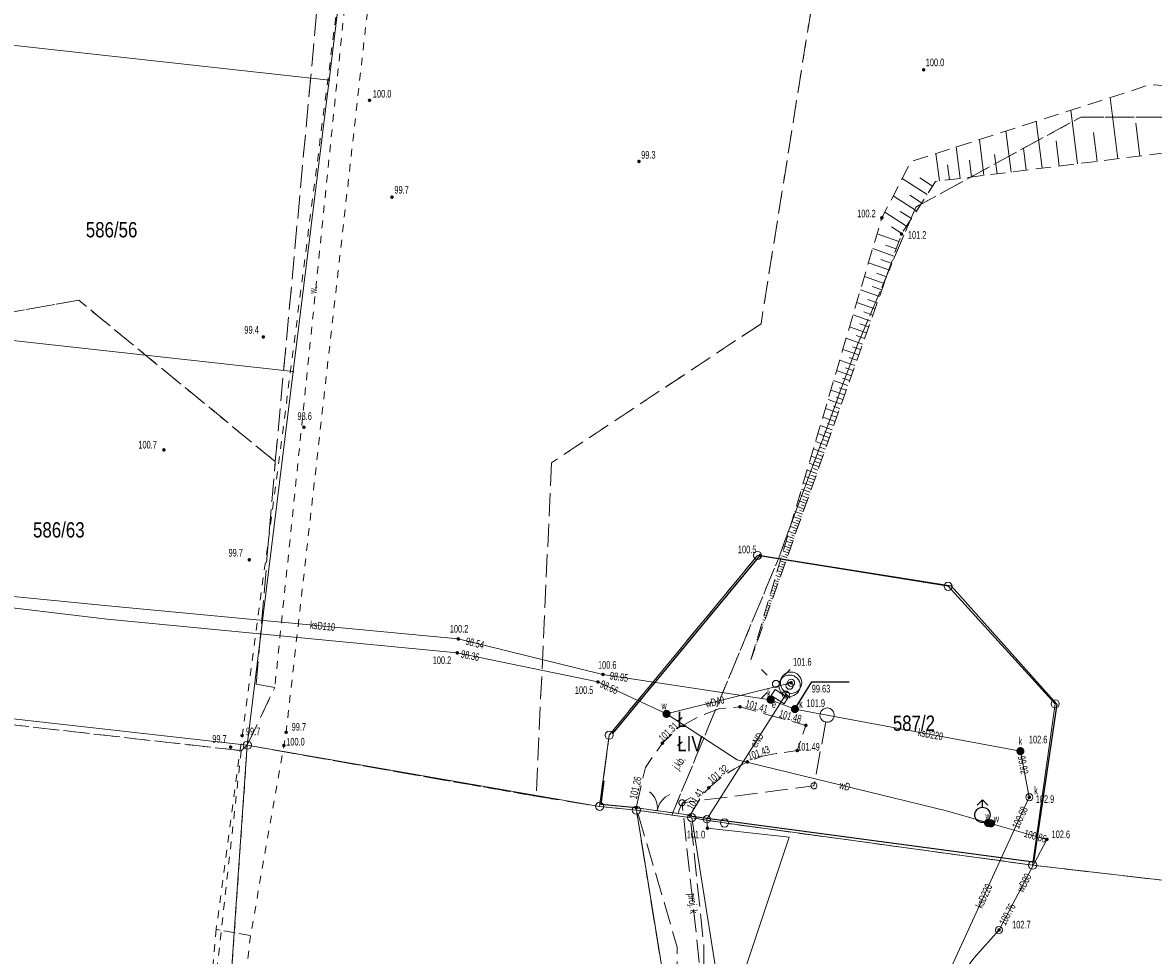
# Model space of a CAD drawing. Header units: inches. Extents: x 6497603 to 6502483, y 5925790 to 5934357.
# Tile 210 of 256: x 6501243 to 6501354, y 5926423 to 5926514. Entities that reach past the tile are written whole.
import ezdxf
from ezdxf.enums import TextEntityAlignment as Align

# ---------------------------------------------------------------- set-up
doc = ezdxf.new("R2010")
doc.units = ezdxf.units.IN
doc.header["$MEASUREMENT"] = 0
for name, pattern in [('0.75_0.75', [1.5, 0.75, -0.75]), ('1.5_0.75', [2.25, 1.5, -0.75]), ('2.25_0.75', [3, 2.25, -0.75]), ('219-1000', [0, 0]), ('egkk-1000', [3, 2.25, -0.75]), ('egug-1000', [1.5, 0.75, -0.75]), ('otob_1000', [0, 0]), ('otof_1000', [0, 0])]:
    doc.linetypes.add(name, pattern=pattern)
for name, color, linetype in [('000 Inne (niezydentyfikowane)', 7, 'Continuous'), ('202-punkt graniczny', 7, 'Continuous'), ('203-punkt graniczny', 7, 'Continuous'), ('209-oznaczenie konturu klasyfikacyjnego', 7, 'Continuous'), ('210-oznaczenie konturu użytku gruntowego', 7, 'Continuous'), ('211-numer działki ewidencyjnej', 7, 'Continuous'), ('217-kontur klasyfikacyjny', 7, 'Continuous'), ('218-kontur użytku gruntowego', 7, 'Continuous'), ('219-działka ewidencyjna', 7, 'Continuous'), ('brama', 7, 'Continuous'), ('furtka', 7, 'Continuous'), ('hydrant', 7, 'Continuous'), ('jezdnia', 7, 'Continuous'), ('jezdnia-Atr17', 7, 'Continuous'), ('komora podziemna', 7, 'Continuous'), ('latarnia', 7, 'Continuous'), ('ogrodzenie trwałe', 7, 'Continuous'), ('pikieta naturalna', 7, 'Continuous'), ('pikieta naturalna-Atr2', 7, 'Continuous'), ('pikieta sztuczna', 7, 'Continuous'), ('pikieta sztuczna-Atr2', 7, 'Continuous'), ('przewód elektroenergetyczny podziemny', 7, 'Continuous'), ('przewód elektroenergetyczny podziemny-Atr1', 7, 'Continuous'), ('przewód kanalizacyjny', 7, 'Continuous'), ('przewód kanalizacyjny - ob. projektowany', 7, 'Continuous'), ('przewód kanalizacyjny - ob. projektowany-Atr1', 7, 'Continuous'), ('przewód kanalizacyjny-Atr1', 7, 'Continuous'), ('przewód wodociągowy', 7, 'Continuous'), ('przewód wodociągowy-Atr1', 7, 'Continuous'), ('rzędna', 7, 'Continuous'), ('rzędna-Atr2', 7, 'Continuous'), ('rzędna-Atr3', 7, 'Continuous'), ('rów melioracyjny (poligon)', 7, 'Continuous'), ('rów melioracyjny (poligon)-Atr17', 7, 'Continuous'), ('skarpa nieumocniona', 7, 'Continuous'), ('studnia kanalizacyjna', 7, 'Continuous'), ('studnia kanalizacyjna - ob. projektowany', 7, 'Continuous'), ('studnia kanalizacyjna-Atr17', 7, 'Continuous'), ('studnia zwykła', 7, 'Continuous'), ('szafa elektroenergetyczna lub kontener', 7, 'Continuous'), ('szafa elektroenergetyczna lub kontener-Atr17', 7, 'Continuous'), ('zasuwa lub zawór', 7, 'Continuous'), ('zasuwa lub zawór-Atr17', 7, 'Continuous')]:
    doc.layers.add(name, color=color, linetype=linetype)
doc.styles.get("Standard").update_dxf_attribs({"font": 'arial.ttf'})
doc.linetypes.add('902-1000', pattern='A,5,0,[1,ksztalty.shx,S=1,R=0,X=0,Y=0],5', length=10)

# ---------------------------------------------------------------- blocks, each defined once
blk = doc.blocks.new('202')
at = {"color": 0, "linetype": 'Continuous', "lineweight": 0}
blk.add_circle((0, 0), 0.4, dxfattribs=at)
blk = doc.blocks.new('203')
at = {"linetype": 'Continuous', "lineweight": 0}
h = blk.add_hatch(color=0, dxfattribs=at)
edge = h.paths.add_edge_path()
edge.add_arc((0, 0), 0.09, 0, 360)
blk = doc.blocks.new('SM01')
at = {"color": 0, "linetype": 'Continuous', "lineweight": 13}
for p, q in [((-0.848, 0.848), (-1.414, 1.414)), ((0.849, 0.848), (1.414, 1.414)), ((-0.848, -0.849), (-1.414, -1.414)), ((0.849, -0.849), (1.414, -1.414))]:
    blk.add_line(p, q, dxfattribs=at)
blk.add_circle((0, 0), 0.35, dxfattribs=at)
blk = doc.blocks.new('US18')
at = {"color": 0, "linetype": 'Continuous', "lineweight": 13}
for p, q in [((-0.75, -0.35), (-0.75, 0.35)), ((-0.75, 0.35), (0.75, 0.35)), ((0.75, -0.35), (0.75, 0.35)), ((-0.75, -0.35), (0.75, -0.35))]:
    blk.add_line(p, q, dxfattribs=at)
blk = doc.blocks.new('SUWH')
at = {"color": 0, "linetype": 'Continuous'}
for p in [(-0.531, 0.969), (0, 0.75), (0.531, 0.969)]:
    blk.add_line(p, (0, 1.5), dxfattribs=at)
blk.add_circle((0, 0), 0.75, dxfattribs=at)
blk = doc.blocks.new('PW01')
at = {"linetype": 'Continuous', "lineweight": 13}
h = blk.add_hatch(color=0, dxfattribs=at)
edge = h.paths.add_edge_path()
edge.add_arc((0, 0), 0.18, 0, 360)
blk = doc.blocks.new('US15')
at = {"color": 0, "linetype": 'Continuous', "lineweight": 13}
blk.add_circle((0, 0), 0.35, dxfattribs=at)
blk = doc.blocks.new('US25')
at = {"linetype": 'Continuous', "lineweight": 13}
h = blk.add_hatch(color=0, dxfattribs=at)
edge = h.paths.add_edge_path()
edge.add_arc((0, 0), 0.4, 0, 360)
blk = doc.blocks.new('US13')
at = {"color": 0, "linetype": 'Continuous', "lineweight": 13}
for radius in [1.05, 0.35]:
    blk.add_circle((0, 0), radius, dxfattribs=at)
blk = doc.blocks.new('OK02')
at = {"color": 0, "linetype": 'Continuous', "lineweight": 0}
for centre, start, end in [((-2, 0), 0, 60), ((2, 0), 120, 180)]:
    blk.add_arc(centre, 2, start, end, dxfattribs=at)
blk = doc.blocks.new('OK04')
at = {"color": 0, "linetype": 'Continuous', "lineweight": 0}
blk.add_arc((2, 0), 2, 120, 180, dxfattribs=at)

msp = doc.modelspace()

# ---------------------------------------------------------------- linework, layer by layer
at = {"layer": '000 Inne (niezydentyfikowane)', "color": 7, "linetype": 'Continuous', "lineweight": 18, "flags": 128}
for points in [[(6501350.99, 5926500.77), (6501350.24, 5926506.79)], [(6501347.03, 5926500.28), (6501346.37, 5926505.55)], [(6501340.5, 5926499.47), (6501340, 5926503.5)], [(6501343.55, 5926499.84), (6501342.97, 5926504.46)], [(6501353.15, 5926501.04), (6501352.75, 5926504.26)], [(6501337.84, 5926499.13), (6501337.4, 5926502.67)], [(6501345.23, 5926500.05), (6501344.92, 5926502.52)], [(6501348.95, 5926500.52), (6501348.6, 5926503.34)], [(6501333.46, 5926498.59), (6501333.13, 5926501.29)], [(6501335.5, 5926498.84), (6501335.12, 5926501.93)], [(6501341.97, 5926499.65), (6501341.71, 5926501.81)], [(6501336.63, 5926498.98), (6501336.43, 5926500.63)], [(6501339.12, 5926499.29), (6501338.89, 5926501.18)], [(6501334.45, 5926498.71), (6501334.27, 5926500.16)], [(6501332.25, 5926497.26), (6501329.82, 5926498.83)], [(6501332.78, 5926498.08), (6501331.53, 5926498.9)], [(6501331.21, 5926495.65), (6501328.93, 5926497.13)], [(6501331.72, 5926496.45), (6501330.55, 5926497.21)], [(6501330.23, 5926494.14), (6501328.1, 5926495.52)], [(6501330.71, 5926494.89), (6501329.61, 5926495.6)], [(6501329.77, 5926493.42), (6501328.75, 5926494.08)], [(6501329.48, 5926492.66), (6501327.35, 5926493.41)], [(6501328.98, 5926491.22), (6501326.92, 5926491.95)], [(6501329.23, 5926491.93), (6501328.18, 5926492.3)], [(6501328.49, 5926489.85), (6501326.5, 5926490.56)], [(6501328.73, 5926490.53), (6501327.72, 5926490.89)], [(6501328.03, 5926488.53), (6501326.1, 5926489.21)], [(6501328.26, 5926489.19), (6501327.28, 5926489.53)], [(6501327.8, 5926487.89), (6501326.85, 5926488.22)], [(6501327.57, 5926487.25), (6501325.72, 5926487.91)], [(6501327.35, 5926486.63), (6501326.44, 5926486.95)], [(6501327.14, 5926486.02), (6501325.35, 5926486.65)], [(6501326.93, 5926485.42), (6501326.05, 5926485.73)], [(6501326.72, 5926484.83), (6501324.99, 5926485.44)], [(6501326.31, 5926483.68), (6501324.64, 5926484.27)], [(6501326.51, 5926484.25), (6501325.66, 5926484.55)], [(6501325.92, 5926482.57), (6501324.31, 5926483.14)], [(6501326.11, 5926483.12), (6501325.29, 5926483.41)], [(6501325.54, 5926481.5), (6501323.98, 5926482.05)], [(6501325.73, 5926482.03), (6501324.94, 5926482.31)], [(6501325.17, 5926480.46), (6501323.67, 5926480.99)], [(6501325, 5926479.96), (6501324.26, 5926480.22)], [(6501325.36, 5926480.98), (6501324.59, 5926481.25)], [(6501324.82, 5926479.46), (6501323.37, 5926479.98)], [(6501324.65, 5926478.98), (6501323.94, 5926479.23)], [(6501324.15, 5926477.57), (6501322.8, 5926478.05)], [(6501324.48, 5926478.5), (6501323.08, 5926479)], [(6501324.31, 5926478.03), (6501323.63, 5926478.27)], [(6501323.83, 5926476.67), (6501322.53, 5926477.13)], [(6501323.99, 5926477.12), (6501323.33, 5926477.35)], [(6501323.53, 5926475.8), (6501322.27, 5926476.25)], [(6501323.68, 5926476.23), (6501323.04, 5926476.46)], [(6501323.23, 5926474.96), (6501322.01, 5926475.39)], [(6501323.09, 5926474.56), (6501322.49, 5926474.77)], [(6501323.38, 5926475.38), (6501322.76, 5926475.6)], [(6501322.67, 5926473.37), (6501321.53, 5926473.78)], [(6501322.94, 5926474.16), (6501321.77, 5926474.57)], [(6501322.81, 5926473.76), (6501322.23, 5926473.97)], [(6501322.4, 5926472.62), (6501321.31, 5926473.01)], [(6501322.27, 5926472.25), (6501321.73, 5926472.44)], [(6501322.53, 5926472.99), (6501321.98, 5926473.19)], [(6501321.9, 5926471.19), (6501320.88, 5926471.55)], [(6501322.14, 5926471.89), (6501321.09, 5926472.27)], [(6501322.02, 5926471.54), (6501321.5, 5926471.72)], [(6501321.42, 5926469.86), (6501320.47, 5926470.19)], [(6501321.66, 5926470.51), (6501320.67, 5926470.86)], [(6501321.54, 5926470.18), (6501321.06, 5926470.35)], [(6501321.78, 5926470.85), (6501321.27, 5926471.03)], [(6501321.2, 5926469.22), (6501320.28, 5926469.55)], [(6501321.09, 5926468.92), (6501320.64, 5926469.08)], [(6501321.31, 5926469.54), (6501320.84, 5926469.7)], [(6501320.78, 5926468.02), (6501319.92, 5926468.33)], [(6501320.99, 5926468.61), (6501320.1, 5926468.93)], [(6501320.88, 5926468.32), (6501320.44, 5926468.47)], [(6501320.38, 5926466.9), (6501319.58, 5926467.19)], [(6501320.58, 5926467.45), (6501319.75, 5926467.75)], [(6501320.48, 5926467.18), (6501320.07, 5926467.32)], [(6501320.68, 5926467.74), (6501320.25, 5926467.89)], [(6501320.01, 5926465.86), (6501319.27, 5926466.13)], [(6501320.19, 5926466.37), (6501319.42, 5926466.65)], [(6501320.1, 5926466.12), (6501319.72, 5926466.25)], [(6501320.29, 5926466.64), (6501319.89, 5926466.78)], [(6501319.5, 5926464.42), (6501318.83, 5926464.65)], [(6501319.67, 5926464.89), (6501318.98, 5926465.14)], [(6501319.84, 5926465.37), (6501319.12, 5926465.62)], [(6501319.59, 5926464.65), (6501319.24, 5926464.77)], [(6501319.75, 5926465.13), (6501319.4, 5926465.25)], [(6501319.92, 5926465.61), (6501319.56, 5926465.74)], [(6501319.17, 5926463.47), (6501318.55, 5926463.69)], [(6501319.33, 5926463.94), (6501318.69, 5926464.17)], [(6501319.25, 5926463.71), (6501318.93, 5926463.82)], [(6501319.42, 5926464.18), (6501319.09, 5926464.3)], [(6501318.83, 5926462.52), (6501318.26, 5926462.73)], [(6501319, 5926463), (6501318.4, 5926463.21)], [(6501318.92, 5926462.76), (6501318.62, 5926462.86)], [(6501319.08, 5926463.23), (6501318.78, 5926463.34)], [(6501318.5, 5926461.58), (6501317.98, 5926461.76)], [(6501318.67, 5926462.05), (6501318.12, 5926462.24)], [(6501318.41, 5926461.34), (6501318.16, 5926461.43)], [(6501318.58, 5926461.81), (6501318.31, 5926461.91)], [(6501318.75, 5926462.29), (6501318.47, 5926462.39)], [(6501318, 5926460.16), (6501317.55, 5926460.32)], [(6501318.16, 5926460.63), (6501317.69, 5926460.8)], [(6501318.33, 5926461.1), (6501317.83, 5926461.28)], [(6501318.08, 5926460.39), (6501317.85, 5926460.48)], [(6501318.25, 5926460.87), (6501318, 5926460.95)], [(6501317.66, 5926459.21), (6501317.26, 5926459.35)], [(6501317.83, 5926459.68), (6501317.41, 5926459.83)], [(6501317.75, 5926459.45), (6501317.54, 5926459.52)], [(6501317.91, 5926459.92), (6501317.69, 5926460)], [(6501317.33, 5926458.26), (6501316.98, 5926458.39)], [(6501317.24, 5926458.03), (6501317.07, 5926458.09)], [(6501317.49, 5926458.74), (6501317.12, 5926458.87)], [(6501317.41, 5926458.5), (6501317.23, 5926458.56)], [(6501317.58, 5926458.97), (6501317.38, 5926459.04)], [(6501316.82, 5926456.84), (6501316.55, 5926456.94)], [(6501316.99, 5926457.32), (6501316.69, 5926457.42)], [(6501316.91, 5926457.08), (6501316.76, 5926457.13)], [(6501317.16, 5926457.79), (6501316.83, 5926457.91)], [(6501317.08, 5926457.55), (6501316.92, 5926457.61)], [(6501316.49, 5926455.9), (6501316.26, 5926455.98)], [(6501316.66, 5926456.37), (6501316.41, 5926456.46)], [(6501316.57, 5926456.13), (6501316.45, 5926456.18)], [(6501316.74, 5926456.61), (6501316.61, 5926456.65)], [(6501316.16, 5926454.95), (6501315.98, 5926455.01)], [(6501316.07, 5926454.71), (6501315.99, 5926454.74)], [(6501316.32, 5926455.42), (6501316.12, 5926455.5)], [(6501316.24, 5926455.19), (6501316.14, 5926455.22)], [(6501316.41, 5926455.66), (6501316.3, 5926455.7)], [(6501315.65, 5926453.53), (6501315.55, 5926453.57)], [(6501315.74, 5926453.77), (6501315.68, 5926453.79)], [(6501315.82, 5926454), (6501315.69, 5926454.05)], [(6501315.9, 5926454.24), (6501315.83, 5926454.27)], [(6501315.99, 5926454.48), (6501315.84, 5926454.53)], [(6501315.32, 5926452.58), (6501315.26, 5926452.6)], [(6501315.4, 5926452.82), (6501315.37, 5926452.83)], [(6501315.49, 5926453.06), (6501315.41, 5926453.09)], [(6501315.57, 5926453.29), (6501315.52, 5926453.31)], [(6501315.07, 5926451.87), (6501315.06, 5926451.88)], [(6501315.15, 5926452.11), (6501315.12, 5926452.12)], [(6501315.24, 5926452.35), (6501315.21, 5926452.36)]]:
    msp.add_lwpolyline(points, dxfattribs=at)
at = {"layer": '217-kontur klasyfikacyjny', "color": 3, "linetype": 'egkk-1000', "lineweight": 18, "flags": 128}
for points in [[(6501337.37, 5926619.1), (6501315.95, 5926484.57)], [(6501268.25, 5926471.02), (6501272.95, 5926521.99)], [(6501331.15, 5926496.02), (6501347.35, 5926504.87)], [(6501347.35, 5926504.87), (6501373, 5926504.83)], [(6501325.46, 5926482.59), (6501331.15, 5926496.02)], [(6501248.97, 5926486.87), (6501194.14, 5926477.28)], [(6501268.25, 5926471.02), (6501248.97, 5926486.87)], [(6501315.95, 5926484.57), (6501295.38, 5926470.91)], [(6501317.65, 5926461.48), (6501325.46, 5926482.59)], [(6501266.39, 5926449.15), (6501268.25, 5926471.02)], [(6501295.38, 5926470.91), (6501293.87, 5926438.15)], [(6501301.04, 5926444.15), (6501315.6, 5926461.81)], [(6501307.19, 5926436.31), (6501317.65, 5926461.48)], [(6501315.6, 5926461.81), (6501317.65, 5926461.48)], [(6501268.21, 5926448.84), (6501266.39, 5926449.15)], [(6501265.51, 5926443.17), (6501268.21, 5926448.84)], [(6501226.59, 5926446.97), (6501264.92, 5926442.63)], [(6501300.1, 5926437.16), (6501301.04, 5926444.15)], [(6501264.92, 5926442.63), (6501265.51, 5926443.17)], [(6501293.87, 5926438.15), (6501265.51, 5926443.17)], [(6501293.87, 5926438.15), (6501300.1, 5926437.16)], [(6501300.1, 5926437.16), (6501303.71, 5926436.79)], [(6501303.71, 5926436.79), (6501307.19, 5926436.31)], [(6501303.71, 5926436.79), (6501307.08, 5926415.89)], [(6501309.14, 5926436.05), (6501307.19, 5926436.31)], [(6501312.36, 5926435.53), (6501309.14, 5926436.05)], [(6501342.62, 5926431.39), (6501312.36, 5926435.53)], [(6501357.08, 5926429.71), (6501342.62, 5926431.39)]]:
    msp.add_lwpolyline(points, dxfattribs=at)
at = {"layer": '218-kontur użytku gruntowego', "color": 3, "linetype": 'egug-1000', "lineweight": 18, "flags": 128}
for points in [[(6501337.37, 5926619.1), (6501315.95, 5926484.57)], [(6501282.4, 5926587.22), (6501268.21, 5926448.84)], [(6501268.25, 5926471.02), (6501272.95, 5926521.99)], [(6501347.35, 5926504.87), (6501331.15, 5926496.02)], [(6501373, 5926504.83), (6501347.35, 5926504.87)], [(6501331.15, 5926496.02), (6501325.46, 5926482.59)], [(6501194.14, 5926477.28), (6501248.97, 5926486.87)], [(6501248.97, 5926486.87), (6501268.25, 5926471.02)], [(6501315.95, 5926484.57), (6501295.38, 5926470.91)], [(6501325.46, 5926482.59), (6501317.65, 5926461.48)], [(6501266.39, 5926449.15), (6501268.25, 5926471.02)], [(6501295.38, 5926470.91), (6501293.87, 5926438.15)], [(6501301.04, 5926444.15), (6501315.6, 5926461.81)], [(6501317.65, 5926461.48), (6501307.19, 5926436.31)], [(6501315.6, 5926461.81), (6501317.65, 5926461.48)], [(6501268.21, 5926448.84), (6501266.39, 5926449.15)], [(6501265.51, 5926443.17), (6501268.21, 5926448.84)], [(6501264.92, 5926442.63), (6501226.59, 5926446.97)], [(6501300.1, 5926437.16), (6501301.04, 5926444.15)], [(6501259.52, 5926394.2), (6501264.92, 5926442.63)], [(6501262.07, 5926393.58), (6501265.51, 5926443.17)], [(6501264.92, 5926442.63), (6501265.51, 5926443.17)], [(6501265.51, 5926443.17), (6501293.87, 5926438.15)], [(6501293.87, 5926438.15), (6501300.1, 5926437.16)], [(6501300.1, 5926437.16), (6501303.71, 5926436.79)], [(6501303.71, 5926436.79), (6501307.19, 5926436.31)], [(6501303.71, 5926436.79), (6501307.08, 5926415.89)], [(6501307.19, 5926436.31), (6501309.14, 5926436.05)], [(6501309.14, 5926436.05), (6501312.36, 5926435.53)], [(6501312.36, 5926435.53), (6501342.62, 5926431.39)], [(6501342.62, 5926431.39), (6501357.08, 5926429.71)]]:
    msp.add_lwpolyline(points, dxfattribs=at)
at = {"layer": '219-działka ewidencyjna', "color": 3, "linetype": '219-1000', "lineweight": 18, "flags": 128}
for points in [[(6501273.54, 5926508.5), (6501277.03, 5926536.99)], [(6501226.05, 5926513.72), (6501273.54, 5926508.5)], [(6501270.02, 5926479.87), (6501273.54, 5926508.5)], [(6501222.92, 5926485.09), (6501270.02, 5926479.87)], [(6501265.51, 5926443.17), (6501270.02, 5926479.87)], [(6501315.6, 5926461.81), (6501301.04, 5926444.15)], [(6501334.32, 5926458.78), (6501315.6, 5926461.81)], [(6501344.83, 5926447.23), (6501334.32, 5926458.78)], [(6501218.91, 5926448.41), (6501265.51, 5926443.17)], [(6501344.83, 5926447.23), (6501342.62, 5926431.39)], [(6501301.04, 5926444.15), (6501300.1, 5926437.16)], [(6501262.07, 5926393.58), (6501265.51, 5926443.17)], [(6501300.1, 5926437.16), (6501265.51, 5926443.17)], [(6501303.71, 5926436.79), (6501300.1, 5926437.16)], [(6501309.14, 5926436.05), (6501303.71, 5926436.79)], [(6501307.08, 5926415.89), (6501303.71, 5926436.79)], [(6501312.36, 5926435.53), (6501309.14, 5926436.05)], [(6501312.52, 5926414.69), (6501309.14, 5926436.05)], [(6501342.62, 5926431.39), (6501312.36, 5926435.53)], [(6501357.08, 5926429.71), (6501342.62, 5926431.39)]]:
    msp.add_lwpolyline(points, dxfattribs=at)
at = {"layer": 'brama', "color": 7, "linetype": 'otob_1000', "lineweight": 18, "flags": 128}
msp.add_lwpolyline([(6501303.7, 5926437.02), (6501307.83, 5926436.45)], dxfattribs=at)
at = {"layer": 'furtka', "color": 7, "linetype": 'otof_1000', "lineweight": 18, "flags": 128}
msp.add_lwpolyline([(6501307.83, 5926436.45), (6501308.99, 5926436.29)], dxfattribs=at)
at = {"layer": 'jezdnia', "color": 7, "linetype": '2.25_0.75', "lineweight": 18, "flags": 128}
for points in [[(6501303.7, 5926437.02), (6501304.59, 5926440.97), (6501306.26, 5926443.37), (6501307.78, 5926444.83), (6501309.91, 5926446.02), (6501311.92, 5926446.76), (6501313.88, 5926446.94), (6501320.35, 5926445.12), (6501319.5, 5926442.64), (6501318.46, 5926442.5), (6501317.44, 5926442.36), (6501316.08, 5926442.09), (6501314.6, 5926441.53), (6501313.33, 5926440.85), (6501312.06, 5926440.01), (6501310.82, 5926438.99), (6501309.99, 5926437.96), (6501308.99, 5926436.29), (6501307.83, 5926436.45)], [(6501243.95, 5926259.4), (6501249.03, 5926266.77), (6501249.66, 5926273.03), (6501250.52, 5926281.07), (6501252.29, 5926297.84), (6501253.47, 5926316.61), (6501255.2, 5926322.16), (6501257.54, 5926329.77), (6501266.86, 5926344.09), (6501276.15, 5926358.29), (6501287.15, 5926373.9), (6501295.68, 5926386.33), (6501304.11, 5926402.49), (6501307.79, 5926414.05), (6501307.72, 5926423.34), (6501303.7, 5926437.02), (6501307.83, 5926436.45), (6501308.99, 5926436.29), (6501310.35, 5926423.34), (6501310.23, 5926413.36), (6501306.29, 5926401.12), (6501297.62, 5926384.88), (6501289, 5926372.1), (6501278.5, 5926356.61), (6501268.92, 5926342.49), (6501259.75, 5926327.95), (6501257.79, 5926323.13), (6501257.15, 5926321.29), (6501256.78, 5926316.1), (6501254.91, 5926297.5), (6501253.08, 5926280.88), (6501252.42, 5926272.66), (6501252.06, 5926266.52), (6501250.02, 5926261.3), (6501247.02, 5926258.11)]]:
    msp.add_lwpolyline(points, close=True, dxfattribs=at)
at = {"layer": 'ogrodzenie trwałe', "color": 7, "linetype": '902-1000', "lineweight": 25, "flags": 128}
for points in [[(6501301.41, 5926444.31), (6501315.87, 5926461.81), (6501334.61, 5926458.83), (6501345.01, 5926447.2), (6501342.7, 5926431.69), (6501308.92, 5926436.2)], [(6501303.7, 5926437.02), (6501300.25, 5926437.36), (6501300.56, 5926439.68)]]:
    msp.add_lwpolyline(points, dxfattribs=at)
at = {"layer": 'przewód elektroenergetyczny podziemny', "color": 1, "linetype": 'Continuous', "lineweight": 18, "flags": 128}
msp.add_lwpolyline([(6501318.38, 5926448.14), (6501310.63, 5926435.9), (6501310.68, 5926435.02), (6501318.72, 5926434.14), (6501312.63, 5926415.87), (6501308.61, 5926403.61), (6501306.88, 5926400.25), (6501302.27, 5926390.18), (6501295.27, 5926376.14), (6501285.83, 5926362.65), (6501278.63, 5926356.2), (6501266.69, 5926343.25), (6501261.87, 5926318.99), (6501259.83, 5926317.92)], dxfattribs=at)
at = {"layer": 'przewód kanalizacyjny', "color": 34, "linetype": 'Continuous', "lineweight": 18, "flags": 128}
for points in [[(6501036.78, 5926481.38), (6501055.76, 5926479.08), (6501075.71, 5926476.84), (6501104.18, 5926473.38), (6501176.15, 5926464.95), (6501213.96, 5926460.58), (6501251.86, 5926456.87), (6501286.22, 5926453.61), (6501300.43, 5926450.12), (6501316.89, 5926447.64), (6501319.28, 5926446.72)], [(6501319.28, 5926446.72), (6501341.42, 5926442.59), (6501342.29, 5926438.06), (6501334.18, 5926420.41), (6501329.86, 5926414.62)]]:
    msp.add_lwpolyline(points, dxfattribs=at)
at = {"layer": 'przewód kanalizacyjny - ob. projektowany', "color": 34, "linetype": '2.25_0.75', "lineweight": 18, "flags": 128}
msp.add_lwpolyline([(6501322.32, 5926445.49), (6501321.14, 5926439.18), (6501308.19, 5926437.51), (6501310.7, 5926414.38), (6501297.65, 5926384.91), (6501309.49, 5926368.22)], dxfattribs=at)
at = {"layer": 'przewód wodociągowy', "color": 5, "linetype": 'Continuous', "lineweight": 18, "flags": 128}
for points in [[(6501306.67, 5926446.25), (6501299.94, 5926449.38), (6501286.12, 5926452.24), (6501251.76, 5926455.55), (6501214.47, 5926460), (6501214.19, 5926460), (6501213.91, 5926460.04), (6501175.91, 5926463.66), (6501134.01, 5926469.27), (6501104.1, 5926472.11), (6501055.74, 5926478.41), (6501055.53, 5926478.43), (6501036.8, 5926480.16)], [(6501306.67, 5926446.25), (6501318.9, 5926449.3)], [(6501338.24, 5926435.53), (6501334.16, 5926436.71), (6501313.6, 5926441.74), (6501306.67, 5926446.25)], [(6501251.54, 5926266.45), (6501259.05, 5926283.15), (6501272.53, 5926319.55), (6501276.76, 5926330.9), (6501276.95, 5926331.22), (6501289.29, 5926344.57), (6501297.06, 5926352.98), (6501303.08, 5926359.28), (6501310.51, 5926367.35), (6501330.32, 5926413.67), (6501336.89, 5926422.28), (6501339.32, 5926425.02), (6501344.02, 5926433.92), (6501338.53, 5926435.49), (6501338.24, 5926435.53)]]:
    msp.add_lwpolyline(points, dxfattribs=at)
at = {"layer": 'rzędna-Atr2', "color": 7, "flags": 128}
msp.add_lwpolyline([(6501319.28, 5926446.72), (6501320.93, 5926449.39), (6501324.594, 5926449.39)], dxfattribs=at)
at = {"layer": 'rów melioracyjny (poligon)', "color": 7, "linetype": '0.75_0.75', "lineweight": 18, "flags": 128}
for points in [[(6501346.49, 5926783.17), (6501351.89, 5926783.08), (6501354.32, 5926742.83), (6501335.54, 5926702.24), (6501304.23, 5926633.81), (6501302.08, 5926631.34), (6501281.73, 5926583), (6501280.85, 5926542.15), (6501277.4, 5926516.09), (6501269.32, 5926444.44), (6501265.82, 5926424.46), (6501262.45, 5926425.09), (6501268.72, 5926471.89), (6501274.42, 5926516.41), (6501277.9, 5926542.66), (6501278.78, 5926583.51), (6501299.62, 5926631.76), (6501300.54, 5926633.02), (6501301.28, 5926634.32), (6501333.23, 5926703.74), (6501351.32, 5926742.88)], [(6501265.82, 5926424.46), (6501262.29, 5926393.12), (6501259.77, 5926363.92), (6501259.11, 5926358.48), (6501256.5, 5926358.61), (6501256.31, 5926363.74), (6501259.11, 5926389.23), (6501259.57, 5926393.28), (6501262.45, 5926425.09)]]:
    msp.add_lwpolyline(points, close=True, dxfattribs=at)
at = {"layer": 'skarpa nieumocniona', "color": 7, "linetype": '1.5_0.75', "lineweight": 18, "flags": 128}
msp.add_lwpolyline([(6501314.95, 5926451.54), (6501327.81, 5926494.97), (6501330.69, 5926500.51), (6501354.18, 5926508.06), (6501388.6, 5926505.46), (6501333.08, 5926498.54), (6501329.74, 5926493.38)], close=True, dxfattribs=at)
msp.add_lwpolyline([(6501314.95, 5926451.54), (6501327.81, 5926494.97), (6501330.69, 5926500.51), (6501354.18, 5926508.06), (6501388.6, 5926505.46), (6501333.08, 5926498.54), (6501329.74, 5926493.38)], close=True, dxfattribs=at)
at = {"layer": 'studnia kanalizacyjna - ob. projektowany', "color": 34, "linetype": 'Continuous', "lineweight": 18, "flags": 128}
for points in [[(6501322.98, 5926446.58), (6501323.06, 5926446.46), (6501323.11, 5926446.32), (6501323.14, 5926446.18), (6501323.13, 5926446.03), (6501323.1, 5926445.89), (6501323.03, 5926445.76), (6501322.94, 5926445.64), (6501322.83, 5926445.55), (6501322.7, 5926445.48), (6501322.56, 5926445.44), (6501322.42, 5926445.43), (6501322.27, 5926445.45), (6501322.13, 5926445.5), (6501322.01, 5926445.58), (6501321.9, 5926445.68), (6501321.82, 5926445.8), (6501321.77, 5926445.94), (6501321.74, 5926446.08), (6501321.75, 5926446.23), (6501321.78, 5926446.37), (6501321.85, 5926446.5), (6501321.94, 5926446.62), (6501322.05, 5926446.71), (6501322.18, 5926446.78), (6501322.32, 5926446.82), (6501322.46, 5926446.83), (6501322.61, 5926446.81), (6501322.75, 5926446.76), (6501322.87, 5926446.68)], [(6501321.36, 5926439.4), (6501321.4, 5926439.35), (6501321.42, 5926439.29), (6501321.44, 5926439.23), (6501321.44, 5926439.17), (6501321.43, 5926439.11), (6501321.41, 5926439.05), (6501321.38, 5926438.99), (6501321.33, 5926438.95), (6501321.28, 5926438.92), (6501321.22, 5926438.89), (6501321.16, 5926438.88), (6501321.1, 5926438.89), (6501321.04, 5926438.9), (6501320.98, 5926438.93), (6501320.93, 5926438.97), (6501320.89, 5926439.02), (6501320.86, 5926439.08), (6501320.85, 5926439.14), (6501320.84, 5926439.2), (6501320.85, 5926439.26), (6501320.88, 5926439.32), (6501320.91, 5926439.37), (6501320.96, 5926439.42), (6501321.01, 5926439.45), (6501321.07, 5926439.47), (6501321.13, 5926439.48), (6501321.19, 5926439.48), (6501321.25, 5926439.46), (6501321.31, 5926439.43)], [(6501308.4, 5926437.72), (6501308.44, 5926437.67), (6501308.47, 5926437.62), (6501308.49, 5926437.56), (6501308.49, 5926437.49), (6501308.48, 5926437.43), (6501308.46, 5926437.37), (6501308.42, 5926437.32), (6501308.38, 5926437.28), (6501308.33, 5926437.24), (6501308.27, 5926437.22), (6501308.21, 5926437.21), (6501308.14, 5926437.21), (6501308.08, 5926437.23), (6501308.03, 5926437.26), (6501307.98, 5926437.3), (6501307.94, 5926437.35), (6501307.91, 5926437.4), (6501307.89, 5926437.46), (6501307.89, 5926437.53), (6501307.9, 5926437.59), (6501307.92, 5926437.65), (6501307.96, 5926437.7), (6501308, 5926437.74), (6501308.05, 5926437.78), (6501308.11, 5926437.8), (6501308.17, 5926437.81), (6501308.24, 5926437.81), (6501308.3, 5926437.79), (6501308.35, 5926437.76)]]:
    msp.add_lwpolyline(points, close=True, dxfattribs=at)

# ---------------------------------------------------------------- block references
at = {"layer": '202-punkt graniczny', "color": 7, "linetype": 'Continuous', "lineweight": 18}
for p in [(6501315.6, 5926461.81), (6501334.32, 5926458.78), (6501344.83, 5926447.23), (6501265.51, 5926443.17), (6501301.04, 5926444.15), (6501300.1, 5926437.16), (6501303.71, 5926436.79), (6501309.14, 5926436.05), (6501312.36, 5926435.53), (6501342.62, 5926431.39)]:
    msp.add_blockref('202', p, dxfattribs=at)
at = {"layer": '203-punkt graniczny', "color": 7, "linetype": 'Continuous', "lineweight": 18}
for p in [(6501273.54, 5926508.5), (6501270.02, 5926479.87)]:
    msp.add_blockref('203', p, dxfattribs=at)
at = {"layer": 'brama', "color": 7, "linetype": 'Continuous', "lineweight": 18, "rotation": 352.1420000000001}
msp.add_blockref('OK02', (6501305.765, 5926436.735), dxfattribs=at)
at = {"layer": 'furtka', "color": 7, "linetype": 'Continuous', "lineweight": 18, "rotation": 352.1469999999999}
msp.add_blockref('OK04', (6501307.83, 5926436.45), dxfattribs=at)
at = {"layer": 'hydrant', "color": 5, "linetype": 'Continuous', "lineweight": 18}
msp.add_blockref('SUWH', (6501337.69, 5926436.32), dxfattribs=at)
at = {"layer": 'komora podziemna', "color": 1, "linetype": 'Continuous', "lineweight": 18}
for p in [(6501318.38, 5926448.14), (6501310.63, 5926435.9)]:
    msp.add_blockref('US15', p, dxfattribs=at)
at = {"layer": 'komora podziemna', "color": 5, "linetype": 'Continuous', "lineweight": 18}
msp.add_blockref('US15', (6501339.32, 5926425.02), dxfattribs=at)
at = {"layer": 'latarnia', "color": 7, "linetype": 'Continuous', "lineweight": 18}
msp.add_blockref('SM01', (6501317.41, 5926449.19), dxfattribs=at)
at = {"layer": 'pikieta naturalna', "color": 7, "linetype": 'Continuous', "lineweight": 13}
for p in [(6501331.92, 5926509.51), (6501277.51, 5926506.51), (6501303.97, 5926500.51), (6501279.71, 5926497), (6501327.81, 5926494.97), (6501329.74, 5926493.38), (6501267.08, 5926483.27), (6501271.07, 5926474.4), (6501257.32, 5926472.18), (6501265.7, 5926461.38), (6501315.87, 5926461.81), (6501286.22, 5926453.61), (6501286.12, 5926452.24), (6501300.43, 5926450.12), (6501299.94, 5926449.38), (6501318.9, 5926449.3), (6501319.28, 5926446.72), (6501265, 5926444.11), (6501269.32, 5926444.44), (6501263.87, 5926442.98), (6501269.1, 5926443.14), (6501341.42, 5926442.59), (6501342.29, 5926438.06), (6501310.68, 5926435.02), (6501344.02, 5926433.92), (6501339.32, 5926425.02)]:
    msp.add_blockref('PW01', p, dxfattribs=at)
at = {"layer": 'pikieta sztuczna', "color": 7, "linetype": 'Continuous', "lineweight": 13}
for p in [(6501313.88, 5926446.94), (6501320.35, 5926445.12), (6501306.26, 5926443.37), (6501319.5, 5926442.64), (6501314.6, 5926441.53), (6501310.82, 5926438.99), (6501303.7, 5926437.02), (6501308.99, 5926436.29)]:
    msp.add_blockref('PW01', p, dxfattribs=at)
at = {"layer": 'rzędna', "color": 34, "linetype": 'Continuous', "lineweight": 18}
for p in [(6501286.22, 5926453.61), (6501300.43, 5926450.12), (6501319.28, 5926446.72), (6501341.42, 5926442.59), (6501342.29, 5926438.06)]:
    msp.add_blockref('PW01', p, dxfattribs=at)
at = {"layer": 'rzędna', "color": 5, "linetype": 'Continuous', "lineweight": 18}
for p in [(6501286.12, 5926452.24), (6501299.94, 5926449.38), (6501344.02, 5926433.92), (6501339.32, 5926425.02)]:
    msp.add_blockref('PW01', p, dxfattribs=at)
at = {"layer": 'studnia kanalizacyjna', "color": 34, "linetype": 'Continuous', "lineweight": 18}
msp.add_blockref('US15', (6501342.29, 5926438.06), dxfattribs=at)
at = {"layer": 'studnia zwykła', "color": 5, "linetype": 'Continuous', "lineweight": 18}
for p in [(6501318.9, 5926449.3), (6501318.75, 5926449.01)]:
    msp.add_blockref('US13', p, dxfattribs=at)
at = {"layer": 'szafa elektroenergetyczna lub kontener', "color": 1, "linetype": 'Continuous', "lineweight": 18, "rotation": 326.7929999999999}
msp.add_blockref('US18', (6501317.77, 5926447.94), dxfattribs=at)
at = {"layer": 'zasuwa lub zawór', "color": 34, "linetype": 'Continuous', "lineweight": 18}
for p in [(6501316.89, 5926447.64), (6501319.28, 5926446.72), (6501341.42, 5926442.59)]:
    msp.add_blockref('US25', p, dxfattribs=at)
at = {"layer": 'zasuwa lub zawór', "color": 5, "linetype": 'Continuous', "lineweight": 18}
for p in [(6501306.67, 5926446.25), (6501338.24, 5926435.53), (6501338.53, 5926435.49)]:
    msp.add_blockref('US25', p, dxfattribs=at)

# ---------------------------------------------------------------- texts
at = {"layer": '209-oznaczenie konturu klasyfikacyjnego', "color": 3, "linetype": 'Continuous', "lineweight": 18, "width": 0.79}
msp.add_text('ŁIV', height=1.5, dxfattribs=at).set_placement((6501307.73, 5926444.07), align=Align.TOP_LEFT)
at = {"layer": '210-oznaczenie konturu użytku gruntowego', "color": 3, "linetype": 'Continuous', "lineweight": 18, "width": 0.79}
msp.add_text('Ł', height=1.5, dxfattribs=at).set_placement((6501307.74, 5926444.97))
at = {"layer": '211-numer działki ewidencyjnej', "color": 3, "linetype": 'Continuous', "lineweight": 18, "width": 0.79}
for s, p in [('586/56', (6501249.65, 5926494.55)), ('586/63', (6501244.47, 5926465.07))]:
    msp.add_text(s, height=1.5, dxfattribs=at).set_placement(p, align=Align.TOP_LEFT)
msp.add_text('587/2', height=1.5, dxfattribs=at).set_placement((6501328.89, 5926444.58))
at = {"layer": 'jezdnia-Atr17', "color": 7, "width": 0.667}
msp.add_text('j.kb.', height=0.75, rotation=55.168, dxfattribs=at).set_placement((6501307.83, 5926440.67))
at = {"layer": 'pikieta naturalna-Atr2', "color": 7, "width": 0.667}
for s, p in [('100.0', (6501332.12, 5926509.86)), ('100.0', (6501277.84, 5926506.78)), ('99.3', (6501304.18, 5926500.78)), ('99.7', (6501279.95, 5926497.35)), ('100.2', (6501325.39, 5926495.02)), ('101.2', (6501330.37, 5926492.91)), ('99.4', (6501265.22, 5926483.59)), ('98.6', (6501270.43, 5926475.12)), ('100.7', (6501254.81, 5926472.31)), ('99.7', (6501263.66, 5926461.7)), ('100.5', (6501313.68, 5926462.02)), ('100.2', (6501285.39, 5926454.23)), ('100.2', (6501283.71, 5926451.14)), ('100.6', (6501299.94, 5926450.68)), ('101.6', (6501319.09, 5926450.98)), ('101.9', (6501320.41, 5926446.92)), ('99.7', (6501265.37, 5926444.15)), ('99.7', (6501269.86, 5926444.6)), ('99.7', (6501262.07, 5926443.42)), ('100.0', (6501269.33, 5926443.14)), ('102.6', (6501342.25, 5926443.35)), ('102.9', (6501342.92, 5926437.5)), ('101.0', (6501308.65, 5926434.02)), ('102.6', (6501344.48, 5926434.04)), ('102.7', (6501340.6, 5926425.17))]:
    msp.add_text(s, height=0.75, dxfattribs=at).set_placement(p)
msp.add_text('100.5', height=0.75, dxfattribs=at).set_placement((6501297.67, 5926448.58), align=Align.MIDDLE_LEFT)
at = {"layer": 'pikieta sztuczna-Atr2', "color": 7, "width": 0.667}
for s, rotation, p in [('101.41', 344.289, (6501314.35, 5926446.93)), ('101.48', 344.289, (6501317.65, 5926445.95)), ('101.31', 43.846, (6501306.3, 5926443.44)), ('101.43', 20.725, (6501314.81, 5926441.67)), ('101.32', 39.44, (6501311.1, 5926439.33)), ('101.26', 77.302, (6501303.75, 5926437.82)), ('101.41', 59.086, (6501309.26, 5926436.74))]:
    msp.add_text(s, height=0.75, rotation=rotation, dxfattribs=at).set_placement(p)
msp.add_text('101.49', height=0.75, dxfattribs=at).set_placement((6501319.5, 5926442.64))
at = {"layer": 'przewód elektroenergetyczny podziemny-Atr1', "color": 1, "width": 0.667}
msp.add_text('eND', height=0.75, rotation=57.659, dxfattribs=at).set_placement((6501315.16, 5926443.06), align=Align.MIDDLE_LEFT)
at = {"layer": 'przewód kanalizacyjny - ob. projektowany-Atr1', "color": 34, "width": 0.667}
msp.add_text('proj. k', height=0.75, rotation=276.193, dxfattribs=at).set_placement((6501309.15, 5926428.62), align=Align.MIDDLE_LEFT)
at = {"layer": 'przewód kanalizacyjny-Atr1', "color": 34, "width": 0.667}
for s, rotation, p in [('ksD110', 354.6, (6501271.67, 5926454.99)), ('ksD220', 349.433, (6501331.38, 5926444.46)), ('ksD220', 65.321, (6501337.32, 5926427.24))]:
    msp.add_text(s, height=0.75, rotation=rotation, dxfattribs=at).set_placement(p, align=Align.MIDDLE_LEFT)
at = {"layer": 'przewód wodociągowy-Atr1', "color": 5, "width": 0.667}
for s, rotation, p in [('wD40', 14.003, (6501310.52, 5926447.21)), ('wD', 346.252, (6501323.66, 5926439.28)), ('wD80', 62.162, (6501341.34, 5926428.84))]:
    msp.add_text(s, height=0.75, rotation=rotation, dxfattribs=at).set_placement(p, align=Align.MIDDLE_LEFT)
at = {"layer": 'rzędna-Atr2', "color": 34, "width": 0.667}
for s, rotation, p in [('98.54', 346.201, (6501286.97, 5926453.42)), ('98.95', 351.432, (6501301.1, 5926450.02)), ('99.92', 280.871, (6501341.51, 5926442.12)), ('100.68', 65.321, (6501340.91, 5926435.05))]:
    msp.add_text(s, height=0.75, rotation=rotation, dxfattribs=at).set_placement(p, align=Align.MIDDLE_LEFT)
at = {"layer": 'rzędna-Atr2', "color": 5, "width": 0.667}
for s, rotation, p in [('98.36', 348.307, (6501286.5, 5926452.16)), ('98.66', 335.058, (6501300.22, 5926449.25)), ('100.86', 344.041, (6501341.81, 5926434.55)), ('100.76', 62.162, (6501339.61, 5926425.58))]:
    msp.add_text(s, height=0.75, rotation=rotation, dxfattribs=at).set_placement(p, align=Align.MIDDLE_LEFT)
at = {"layer": 'rzędna-Atr3', "color": 34, "width": 0.667}
msp.add_text('99.63', height=0.75, dxfattribs=at).set_placement((6501320.93, 5926448.122), align=Align.BOTTOM_LEFT)
at = {"layer": 'rów melioracyjny (poligon)-Atr17', "color": 7, "width": 0.667}
msp.add_text('w.', height=0.75, rotation=82.704, dxfattribs=at).set_placement((6501272.29, 5926487.48))
at = {"layer": 'studnia kanalizacyjna-Atr17', "color": 34, "width": 0.667}
msp.add_text('k', height=0.75, dxfattribs=at).set_placement((6501342.77, 5926438.36))
at = {"layer": 'szafa elektroenergetyczna lub kontener-Atr17', "color": 1, "width": 0.667}
msp.add_text('e', height=0.75, dxfattribs=at).set_placement((6501317.01, 5926446.82))
at = {"layer": 'zasuwa lub zawór-Atr17', "color": 34, "width": 0.667}
for p in [(6501316.54, 5926447.9), (6501319.68, 5926446.84), (6501341.24, 5926443.21)]:
    msp.add_text('k', height=0.75, dxfattribs=at).set_placement(p)
at = {"layer": 'zasuwa lub zawór-Atr17', "color": 5, "width": 0.667}
for p in [(6501306.17, 5926446.68), (6501337.98, 5926435.83), (6501338.79, 5926435.58)]:
    msp.add_text('w', height=0.75, dxfattribs=at).set_placement(p)

doc.saveas('drawing.dxf')
